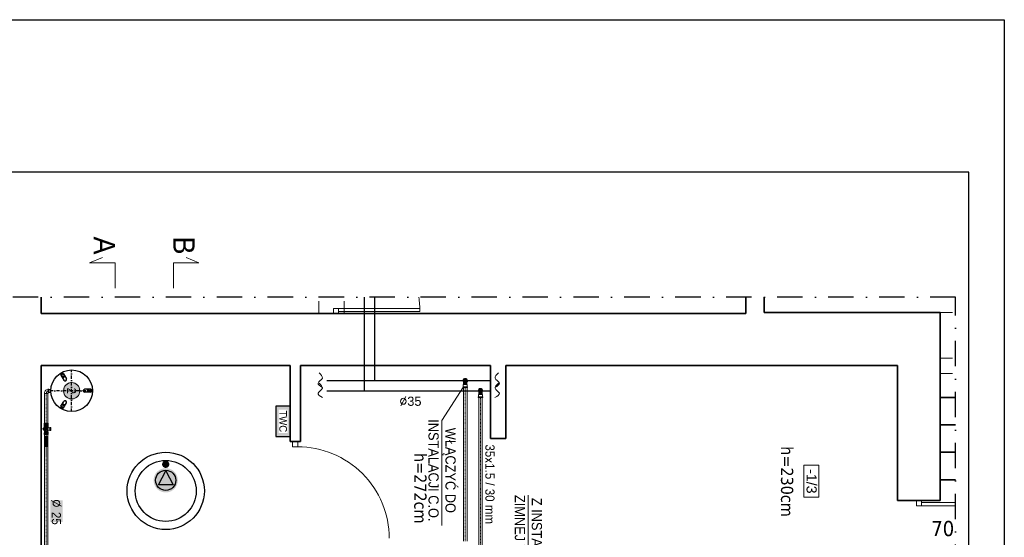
# Model space of a CAD drawing. Header units: millimetres. Extents: x -14053 to -12568, y -265397 to -264347.
# Tile 3 of 3: x -13536 to -12568, y -264856 to -264347. Entities that reach past the tile are written whole.
import ezdxf
from ezdxf.enums import TextEntityAlignment as Align
from ezdxf.lldxf.tags import DXFTag

# ---------------------------------------------------------------- set-up
doc = ezdxf.new("R2010")
doc.units = ezdxf.units.MM
for name, pattern in [('ACAD_ISO03W100', [30, 12, -18]), ('ACAD_ISO08W100', [36, 24, -3, 6, -3]), ('DASHDOT', [25.4, 12.7, -6.35, 0, -6.35]), ('DASHDOT2', [0.5, 0.25, -0.125, 0, -0.125])]:
    doc.linetypes.add(name, pattern=pattern)
doc.layers.get('0').update_dxf_attribs({"color": 20, "lineweight": 35})
for name, color, linetype in [('-- Budynek', 35, 'Continuous'), ('-- CO_Powrót', 91, 'DASH'), ('-- CO_Zasilanie', 91, 'SOLID'), ('-- RAMKA', 11, 'Continuous'), ('-- urządzenia', 51, 'Continuous')]:
    doc.layers.add(name, color=color, linetype=linetype)
for name, color, linetype, lineweight in [('-- CO_opis', 11, 'Continuous', 0), ('-- CO_rury', 51, 'Continuous', 9), ('Dodatki', 11, 'Continuous', 9), ('OPISY', 1, 'Continuous', 9), ('stolarka0.09', 3, 'Continuous', 9)]:
    doc.layers.add(name, color=color, linetype=linetype, lineweight=lineweight)
doc.layers.add('--pomoc', color=6, linetype='Continuous', plot=False)
doc.styles.add('A', font='arial.ttf', dxfattribs={"width": 0.9})
doc.styles.add('INSTADT', font='arial.ttf', dxfattribs={"width": 0.9})
doc.styles.add('R', font='romans.shx')
doc.styles.get("Standard").update_dxf_attribs({"font": 'arial.ttf'})
doc.styles.add('styl1', font='tahoma.ttf')
tags = doc.linetypes.add('DASH', pattern=[15, 10, -5]).pattern_tags.tags
tags[6:7] = [DXFTag(74, 4), DXFTag(75, 0), DXFTag(340, '0'), DXFTag(46, 0.0), DXFTag(50, 0.0), DXFTag(44, 0.0), DXFTag(45, 0.0)]
tags[4:5] = [DXFTag(74, 4), DXFTag(75, 0), DXFTag(340, '0'), DXFTag(46, 0.0), DXFTag(50, 0.0), DXFTag(44, 0.0), DXFTag(45, 0.0)]
tags = doc.linetypes.add('SOLID', pattern=[10, 10, 0]).pattern_tags.tags
tags[6:7] = [DXFTag(74, 4), DXFTag(75, 0), DXFTag(340, '0'), DXFTag(46, 0.0), DXFTag(50, 0.0), DXFTag(44, 0.0), DXFTag(45, 0.0)]
tags[4:5] = [DXFTag(74, 4), DXFTag(75, 0), DXFTag(340, '0'), DXFTag(46, 0.0), DXFTag(50, 0.0), DXFTag(44, 0.0), DXFTag(45, 0.0)]

# ---------------------------------------------------------------- blocks, each defined once
blk = doc.blocks.new('-- NG 50')
at = {"color": 50, "linetype": 'DASHDOT', "ltscale": 0.25}
for p, q in [((0, 20.45), (0, -20.45)), ((-20.45, 0), (20.45, 0))]:
    blk.add_line(p, q, dxfattribs=at)
at = {"color": 50, "extrusion": (0, 0, -1)}
for p, q in [((7.95, 16.77), (5.14, 11.9)), ((6.4, 14.09), (6.41, 14.1)), ((6.41, 14.11), (6.41, 14.1)), ((10.55, 15.27), (7.74, 10.4)), ((-18.5, 1.5), (-12.87, 1.5)), ((-18.5, -1.5), (-12.87, -1.5)), ((-15.42, -1.5), (-15.41, -1.5)), ((-15.4, -1.5), (-15.41, -1.5)), ((7.95, -16.77), (5.14, -11.9)), ((10.55, -15.27), (7.74, -10.4)), ((9, -12.59), (9.01, -12.6)), ((9.01, -12.61), (9.01, -12.6))]:
    blk.add_line(p, q, dxfattribs=at)
at = {"color": 11, "extrusion": (0, 0, -1)}
for p, q in [((22.45, 1.34), (20.4, 1.34)), ((22.45, 1.34), (22.45, 0)), ((22.45, 0), (22.45, -1.35)), ((22.45, -1.35), (20.4, -1.35))]:
    blk.add_line(p, q, dxfattribs=at)
at = {"color": 0}
for radius in [20.45, 0.612]:
    blk.add_circle((0, 0), radius, dxfattribs=at)
at = {"color": 50}
for centre, radius in [((9.37, 16.24), 0.75), ((-18.75, 0), 0.75), ((0, 0), 0.367), ((0, 0), 0.184), ((9.37, -16.24), 0.75)]:
    blk.add_circle(centre, radius, dxfattribs=at)
for centre, radius, start, end in [((6.5, 11.25), 1.5, 154.47439, 325.52561), ((15.77, 27.31), 15.04, 234.27519, 245.72481), ((15.77, 27.31), 14.84, 234.19776, 245.80224), ((9.25, 16.02), 1.5, 330, 150), ((-18.5, 0), 1.5, 90, 270), ((-31.54, 0), 14.84, 354.19776, 5.80224), ((-31.54, 0), 15.04, 354.27519, 5.72481), ((-12.99, 0), 1.5, 274.47439, 85.52561), ((6.5, -11.25), 1.5, 34.47439, 205.52561), ((15.77, -27.31), 15.04, 114.27519, 125.72481), ((15.77, -27.31), 14.84, 114.19776, 125.80224), ((9.25, -16.02), 1.5, 210, 30)]:
    blk.add_arc(centre, radius, start, end, dxfattribs=at)
at = {"color": 50, "extrusion": (0, 0, -1)}
for centre, major_axis, start_param, end_param in [((4.6, 7.96), (-12.85, 7.42), 1.469528, 1.672065), ((4.6, 7.96), (-13.02, 7.52), 1.47088, 1.570796), ((4.6, 7.96), (-13.02, 7.52), 1.570796, 1.670713), ((-9.2, 0), (0, -15.04), 1.570796, 1.670713), ((-9.2, 0), (0, -15.04), 1.47088, 1.570796), ((-9.2, 0), (0, -14.84), 1.469528, 1.672065), ((4.6, -7.96), (12.85, 7.42), 1.469528, 1.672065), ((4.6, -7.96), (13.02, 7.52), 1.570796, 1.670713), ((4.6, -7.96), (13.02, 7.52), 1.47088, 1.570796)]:
    blk.add_ellipse(centre, major_axis=major_axis, ratio=0.421187, start_param=start_param, end_param=end_param, dxfattribs=at)
blk = doc.blocks.new('RAMKA')
at = {"layer": '-- RAMKA', "color": 50}
blk.add_line((0, 2970), (300, 2970), dxfattribs=at)
blk.add_lwpolyline([(0, 2970), (2100, 2970), (2100, 0), (0, 0)], close=True, dxfattribs=at)
at = {"layer": '-- RAMKA', "color": 11}
blk.add_lwpolyline([(300, 69.4), (2030, 69.4), (2030, 2900), (300, 2900)], close=True, dxfattribs=at)
blk = doc.blocks.new('-- ROZDZIELNICA TWC_rz')
blk.add_hatch(color=251).paths.add_polyline_path([(0, -15), (0, 15), (-14.2, 15), (-14.2, -15)])
at = {"color": 7, "ltscale": 100, "insert": (-7.1, 0), "char_height": 7.5, "attachment_point": 5, "rotation": 270, "style": 'A', "bg_fill": 3, "box_fill_scale": 1.1, "bg_fill_color": 256, "bg_fill_transparency": 10617998}
blk.add_mtext('TWC', dxfattribs=at)
at = {"ltscale": 100}
blk.add_lwpolyline([(-14.2, -15), (0, -15), (0, 15), (-14.2, 15)], close=True, dxfattribs=at)
blk = doc.blocks.new('końcówka')
at = {"color": 11, "linetype": 'Continuous', "ltscale": 100}
blk.add_open_spline([(-4.21, 6.76), (-6.56, 5.31), (-11.36, 2.36), (-1.84, -2.28), (-5.76, -5.82), (-7.66, -7.54)], degree=3, knots=[0, 0, 0, 0, 6.182358, 12.604954, 18.629599, 18.629599, 18.629599, 18.629599], dxfattribs=at)
blk = doc.blocks.new('*U426')
at = {"color": 0, "ltscale": 10}
for p, q in [((3857.3, 17.5), (5368.9, 17.5)), ((3857.3, -17.5), (5368.9, -17.5))]:
    blk.add_line(p, q, dxfattribs=at)
at = {"color": 50, "linetype": 'DASHDOT2', "ltscale": 20}
blk.add_line((3857.3, 0), (5368.9, 0), dxfattribs=at)
blk = doc.blocks.new('-- KOLANO INOX 35_rz')
at = {"linetype": 'DASHDOT2', "ltscale": 30}
h = blk.add_hatch(color=251, dxfattribs=at)
h.dxf.hatch_style = 1
edge = h.paths.add_edge_path()
edge.add_line((16.6, 39.4), (-16.6, 39.4))
edge.add_line((-16.6, 39.4), (-16.6, 0))
edge.add_arc((0, 0), 16.6, 180, 360)
edge.add_line((16.6, 0), (16.6, 39.4))
at = {"color": 0}
for p, q in [((-19.2, 59.6), (-21.8, 63.3)), ((19.3, 68), (-19.3, 68)), ((-19.2, 42), (-19.2, 59.6)), ((-16.6, 39.4), (-18.5, 39.4)), ((-16.6, 39.4), (-16.6, 0)), ((16.6, 39.4), (16.6, 0)), ((18.5, 39.4), (16.6, 39.4)), ((19.2, 59.6), (21.8, 63.3)), ((19.2, 42), (19.2, 59.6))]:
    blk.add_line(p, q, dxfattribs=at)
at = {"color": 50}
for p, q in [((19.2, 59.6), (-19.2, 59.6)), ((16.6, 39.4), (-16.6, 39.4))]:
    blk.add_line(p, q, dxfattribs=at)
at = {"color": 0}
for centre, radius, start, end in [((-19.3, 65), 3, 90, 215), ((-14.2, 42), 4.99, 180, 210.70027), ((0, 0), 16.6, 180, 0), ((14.2, 42), 4.99, 329.29973, 0), ((19.3, 65), 3, 325, 90)]:
    blk.add_arc(centre, radius, start, end, dxfattribs=at)
at = {"color": 50}
blk.add_arc((0, 0), 22.3, 138.18358, 41.8153, dxfattribs=at)
blk = doc.blocks.new('*U278')
at = {"linetype": 'ACAD_ISO08W100', "ltscale": 20, "zscale": 10}
blk.add_blockref('-- KOLANO INOX 35_rz', (0, 0), dxfattribs=at)
blk = doc.blocks.new('*U428')
at = {"color": 0, "ltscale": 10}
for p, q in [((3857.3, 17.5), (5418.9, 17.5)), ((3857.3, -17.5), (5418.9, -17.5))]:
    blk.add_line(p, q, dxfattribs=at)
at = {"color": 50, "linetype": 'DASHDOT2', "ltscale": 20}
blk.add_line((3857.3, 0), (5418.9, 0), dxfattribs=at)
blk = doc.blocks.new('pompa')
h = blk.add_hatch(color=251)
edge = h.paths.add_edge_path()
edge.add_arc((0, 0), 11.94, 0, 360)
blk.add_hatch(color=7).paths.add_polyline_path([(-9.2, 0), (4.57, -7.23), (4.57, 7.23)])
at = {"color": 50}
for p, q in [((-9.2, 0), (4.57, 7.23)), ((4.57, -7.23), (-9.2, 0)), ((4.57, 7.23), (4.57, -7.23))]:
    blk.add_line(p, q, dxfattribs=at)
at = {"color": 51}
blk.add_circle((0, 0), 9.94, dxfattribs=at)
blk = doc.blocks.new('pion')
h = blk.add_hatch(color=251)
edge = h.paths.add_edge_path()
edge.add_arc((0, 0), 6, 0, 360)
h = blk.add_hatch(color=50)
edge = h.paths.add_edge_path()
edge.add_arc((0, 0), 4, 0, 360)
at = {"color": 50}
blk.add_circle((0, 0), 4, dxfattribs=at)
blk = doc.blocks.new('-- SCH_600 + pompa')
at = {"color": 50}
blk.add_circle((0, 0), 38, dxfattribs=at)
at = {"color": 0}
blk.add_circle((0, 0), 30, dxfattribs=at)
at = {"rotation": 180}
blk.add_blockref('pompa', (10.41, 0), dxfattribs=at)
at = {"ltscale": 0.6, "xscale": 0.6, "yscale": 0.6}
blk.add_blockref('pion', (26.15, 0), dxfattribs=at)
blk = doc.blocks.new('-- NR_22')
h = blk.add_hatch(color=251)
edge = h.paths.add_edge_path()
edge.add_arc((0, 30), 22, 0, 360)
at = {"color": 50}
blk.add_circle((0, 30), 20, dxfattribs=at)
at = {"style": 'A', "width": 0.9, "flags": 12}
blk.add_attdef('22', text='', height=20, dxfattribs=at).set_placement((0, 30, 0.1), align=Align.MIDDLE_CENTER)
blk = doc.blocks.new('-- SU R 25_rz')
at = {"color": 0, "linetype": 'Continuous', "extrusion": (0, 1, 0)}
for p, q in [((-3.92, 1.9), (-5.53, 1.9)), ((-3.92, -1.9), (-3.92, 1.9)), ((-3.92, 1.8), (-2.85, 1.8)), ((-2.77, 1.73), (-2.85, 1.8)), ((-2.77, 1.73), (-0.93, 1.73)), ((-0.93, 0.94), (-0.93, 1.95)), ((0.88, 1.5), (0.88, 1.95)), ((0.88, 1.5), (1.38, 1.5)), ((1.38, 1.5), (1.52, 1.68)), ((1.52, 1.68), (1.68, 1.68)), ((3.29, 1.9), (1.68, 1.9)), ((1.68, 0.66), (1.68, 1.9)), ((3.29, 0.49), (3.29, 1.9)), ((3.29, 1.5), (3.58, 1.5)), ((3.58, 1.64), (3.88, 1.64)), ((3.88, 1.64), (4, 1.9)), ((5.53, 1.9), (4, 1.9)), ((-5.53, -1.9), (-3.92, -1.9)), ((-3.92, -1.8), (-2.85, -1.8)), ((-2.77, -1.72), (-2.85, -1.8)), ((-2.77, -1.72), (-1.23, -1.72)), ((-1.23, -3.4), (-1.23, -1.72)), ((1.18, -3.4), (1.18, -1.5)), ((1.18, -1.5), (1.38, -1.5)), ((1.38, -1.5), (1.52, -1.68)), ((1.52, -1.68), (1.68, -1.68)), ((1.68, -1.9), (1.68, -0.66)), ((1.68, -1.9), (3.29, -1.9)), ((3.29, -1.9), (3.29, -0.49)), ((3.29, -1.5), (3.58, -1.5)), ((3.58, -1.64), (3.88, -1.64)), ((3.88, -1.64), (4, -1.9)), ((4, -1.9), (5.53, -1.9))]:
    blk.add_line(p, q, dxfattribs=at)
at = {"color": 50, "extrusion": (0, 1, 0)}
for p, q in [((-5.53, -1.9), (-5.53, 1.9)), ((-5.53, 1.77), (-3.92, 1.77)), ((-3.92, 0.91), (-5.53, 0.91)), ((-5.53, 0.61), (-3.92, 0.61)), ((-3.27, 0.25), (-3.01, 0.25)), ((-2.85, 0.87), (-2.85, 1.8)), ((-2.77, 0.92), (-2.77, 1.73)), ((-2.43, 0.34), (-2.62, 0.01)), ((-2.49, 0.78), (-2.49, 1.04)), ((-1.98, 1.25), (-2.48, 1.25)), ((-2.48, 1.25), (-2.48, 1.05)), ((-2.03, 0.35), (-2.42, 0.35)), ((-2.14, 0.82), (3.13, 0.26)), ((-1.83, 0.01), (-2.02, 0.34)), ((-1.98, 1.05), (-1.98, 1.25)), ((-1.9, 1.05), (-1.93, 0.8)), ((-1.28, 0.73), (-1.25, 0.98)), ((-0.65, 1.95), (-0.65, 2.65)), ((-0.55, 1.95), (-0.55, 2.65)), ((-0.37, 2.65), (-0.37, 3.23)), ((-0.37, 3.23), (0.33, 3.23)), ((-0.37, 0.88), (-0.37, 1.13)), ((0.33, 2.65), (0.33, 3.23)), ((0.5, 1.95), (0.5, 2.65)), ((0.6, 1.95), (0.6, 2.65)), ((0.73, 0.77), (0.73, 1.31)), ((0.82, 0.76), (0.82, 1.47)), ((1.38, 0.7), (1.38, 1.5)), ((1.52, 0.68), (1.52, 1.68)), ((1.68, 1.72), (3.29, 1.72)), ((3.29, 0.96), (1.68, 0.96)), ((2.86, 0.54), (3.29, 0.54)), ((3.13, 0.26), (3.13, -0.26)), ((3.43, 0.44), (3.43, -0.44)), ((3.58, 0.33), (3.58, 1.64)), ((3.88, -1.64), (3.88, 1.64)), ((4.08, 1.87), (4.08, 1.9)), ((4.08, 1.87), (5.53, 1.87)), ((5.53, 0.82), (4.08, 0.82)), ((4.08, 0.74), (4.08, 0.82)), ((4.08, 0.74), (5.53, 0.74)), ((5.53, -1.9), (5.53, 1.9)), ((-3.92, -0.61), (-5.53, -0.61)), ((-5.53, -0.91), (-3.92, -0.91)), ((-3.92, -1.77), (-5.53, -1.77)), ((-2.85, -1.8), (-2.85, -0.87)), ((-2.77, -1.72), (-2.77, -0.92)), ((-2.62, -0.01), (-2.43, -0.34)), ((-2.48, -1.05), (-2.48, -1.25)), ((-1.98, -1.25), (-2.48, -1.25)), ((-2.42, -0.35), (-2.03, -0.35)), ((3.13, -0.26), (-2.14, -0.82)), ((-2.02, -0.34), (-1.83, -0.01)), ((-1.98, -1.25), (-1.98, -1.05)), ((1.32, -3.4), (-1.37, -3.4)), ((-1.25, -0.98), (-1.25, -1.47)), ((-1.25, -1.47), (-0.4, -1.38)), ((-0.93, -1.53), (-0.93, -0.94)), ((-0.4, -0.89), (-0.4, -1.38)), ((0.73, -1.04), (0.73, -0.77)), ((0.82, -1.24), (0.82, -0.76)), ((1.38, -1.5), (1.38, -0.7)), ((1.52, -1.68), (1.52, -0.68)), ((1.68, -0.96), (3.29, -0.96)), ((3.29, -1.72), (1.68, -1.72)), ((3.29, -0.54), (2.86, -0.54)), ((3.58, -1.64), (3.58, -0.33)), ((5.53, -0.74), (4.08, -0.74)), ((4.08, -0.82), (4.08, -0.74)), ((4.08, -0.82), (5.53, -0.82)), ((5.53, -1.87), (4.08, -1.87)), ((4.08, -1.9), (4.08, -1.87))]:
    blk.add_line(p, q, dxfattribs=at)
at = {"color": 11, "linetype": 'Continuous', "extrusion": (0, 1, 0)}
for p, q in [((-2.11, 1.07), (3.25, 0.5)), ((1.12, 2.65), (-1.18, 2.65)), ((-1.18, 1.95), (-1.18, 2.65)), ((-1.18, 1.95), (1.12, 1.95)), ((-1.17, 1.95), (-1.17, 2.65)), ((1.12, 1.95), (1.12, 2.65)), ((1.12, 1.95), (1.12, 2.65)), ((3.25, -0.5), (-2.11, -1.07)), ((-1.37, -4.4), (-1.37, -3.4)), ((1.32, -4.4), (-1.37, -4.4)), ((1.32, -4.4), (1.32, -3.4))]:
    blk.add_line(p, q, dxfattribs=at)
at = {"color": 50}
for p, q in [((-0.37, 1.13), (-0.93, 1.73)), ((0.73, 1.31), (0.82, 1.47)), ((0.82, 1.47), (0.88, 1.5)), ((0.73, -1.04), (0.82, -1.24)), ((0.82, -1.24), (1.18, -1.5))]:
    blk.add_line(p, q, dxfattribs=at)
for points in [[(0.73, 1.31), (0.71, 1.3), (0.7, 1.3), (0.69, 1.29), (0.68, 1.28), (0.67, 1.28), (0.66, 1.27), (0.64, 1.26), (0.63, 1.26), (0.62, 1.25), (0.61, 1.24), (0.59, 1.24), (0.58, 1.23), (0.57, 1.22), (0.55, 1.22), (0.54, 1.21), (0.52, 1.2), (0.51, 1.2), (0.49, 1.19), (0.48, 1.18), (0.46, 1.18), (0.45, 1.17), (0.43, 1.16), (0.41, 1.16), (0.4, 1.15), (0.38, 1.15), (0.36, 1.14), (0.34, 1.13), (0.33, 1.13), (0.31, 1.12), (0.29, 1.12), (0.27, 1.11), (0.25, 1.11), (0.23, 1.1), (0.22, 1.1), (0.2, 1.1), (0.18, 1.09), (0.16, 1.09), (0.14, 1.09), (0.12, 1.08), (0.1, 1.08), (0.08, 1.08), (0.06, 1.08), (0.04, 1.07), (0.02, 1.07), (0, 1.07), (-0.02, 1.07), (-0.03, 1.07), (-0.05, 1.07), (-0.07, 1.07), (-0.09, 1.07), (-0.11, 1.08), (-0.13, 1.08), (-0.15, 1.08), (-0.17, 1.08), (-0.19, 1.09), (-0.21, 1.09), (-0.23, 1.09), (-0.25, 1.1), (-0.26, 1.1), (-0.28, 1.1), (-0.3, 1.11), (-0.32, 1.11), (-0.34, 1.12), (-0.36, 1.12), (-0.37, 1.13)], [(-0.37, -0.8), (-0.36, -0.79), (-0.34, -0.79), (-0.32, -0.78), (-0.31, -0.77), (-0.29, -0.77), (-0.27, -0.76), (-0.25, -0.76), (-0.23, -0.75), (-0.22, -0.75), (-0.2, -0.74), (-0.18, -0.74), (-0.16, -0.73), (-0.14, -0.73), (-0.13, -0.73), (-0.12, -0.73), (-0.11, -0.73), (-0.1, -0.73), (-0.09, -0.72), (-0.08, -0.72), (-0.08, -0.72), (-0.07, -0.72), (-0.06, -0.72), (-0.05, -0.72), (-0.04, -0.72), (-0.03, -0.72), (-0.02, -0.72), (-0.01, -0.72), (0, -0.72), (0.01, -0.72), (0.02, -0.72), (0.03, -0.72), (0.04, -0.72), (0.05, -0.72), (0.06, -0.73), (0.07, -0.73), (0.08, -0.73), (0.09, -0.73), (0.11, -0.73), (0.12, -0.74), (0.14, -0.74), (0.16, -0.74), (0.18, -0.75), (0.2, -0.75), (0.21, -0.76), (0.23, -0.77), (0.25, -0.77), (0.27, -0.78), (0.29, -0.79), (0.3, -0.79), (0.32, -0.8), (0.34, -0.81), (0.35, -0.81), (0.37, -0.82), (0.39, -0.83), (0.41, -0.84), (0.42, -0.85), (0.44, -0.86), (0.45, -0.87), (0.47, -0.88), (0.49, -0.88), (0.5, -0.89), (0.52, -0.9), (0.53, -0.91), (0.55, -0.92), (0.57, -0.93), (0.58, -0.94), (0.6, -0.95), (0.61, -0.96), (0.63, -0.97), (0.64, -0.98), (0.66, -0.99), (0.67, -1), (0.68, -1.01), (0.7, -1.02), (0.71, -1.03), (0.73, -1.04)]]:
    blk.add_lwpolyline(points, dxfattribs=at)
for radius in [0.716, 0.5, 0.275, 0.2]:
    blk.add_circle((-2.23, 0), radius, dxfattribs=at)
at = {"color": 50, "extrusion": (0, 0, -1)}
blk.add_circle((0.82, -1.04), 0.075, dxfattribs=at)
at = {"color": 11, "linetype": 'Continuous', "extrusion": (0, 0, -1)}
for radius, start, end in [(1.07, 263.91575, 13.44773), (1.08, 76.00363, 96.08425)]:
    blk.add_arc((2.23, 0), radius, start, end, dxfattribs=at)
at = {"color": 11, "linetype": 'Continuous'}
for centre, radius, start, end in [((-2.23, 0), 1.07, 103.99637, 166.55227), ((3.2, 0), 0.5, 62.22535, 83.91544), ((3.2, 0), 0.5, 297.77496, 62.22504), ((3.21, -0.04), 0.462, 275.18789, 298.67132)]:
    blk.add_arc(centre, radius, start, end, dxfattribs=at)
at = {"color": 50, "extrusion": (0, 0, -1)}
blk.add_arc((2.23, 0), 0.825, 263.91575, 96.08426, dxfattribs=at)
at = {"color": 50}
for centre, radius, start, end in [((-2.23, 0), 0.4, 178.95502, 181.04498), ((-2.23, 0), 0.4, 118.95502, 121.04498), ((-2.23, 0), 0.4, 58.95502, 61.04498), ((-2.23, 0), 0.4, 358.95502, 1.04498), ((6, 1.34), 1.99, 164.7169, 195.2831), ((7.93, 0), 3.93, 169.09655, 190.90345), ((-2.23, 0), 0.4, 238.95502, 241.04498), ((-2.23, 0), 0.4, 298.95502, 301.04498), ((1.21, -5.17), 4.22, 120.39393, 125.23842), ((-11, 6.63), 12.97, 320.98486, 325.02327), ((6, -1.34), 1.99, 164.7169, 195.2831)]:
    blk.add_arc(centre, radius, start, end, dxfattribs=at)
blk = doc.blocks.new('-- KOLANO 2D 25')
at = {"linetype": 'ByBlock'}
for p, q in [((-1.685, 0), (1.685, 0)), ((2.5, 4.185), (2.5, 0.815))]:
    blk.add_line(p, q, dxfattribs=at)
at = {"color": 0, "linetype": 'ByBlock'}
for radius in [4.185, 0.815]:
    blk.add_arc((2.5, 0), radius, 90, 180, dxfattribs=at)
at = {"color": 50, "linetype": 'ByBlock'}
blk.add_arc((2.5, 0), 2.5, 90, 180, dxfattribs=at)
blk = doc.blocks.new('*U435')
blk.add_blockref('-- KOLANO 2D 25', (0, 0))
blk = doc.blocks.new('*U436')
at = {"color": 0, "ltscale": 10}
for p, q in [((-657, 16.9), (-362, 16.9)), ((-657, -16.9), (-362, -16.9))]:
    blk.add_line(p, q, dxfattribs=at)
at = {"color": 50, "linetype": 'DASHDOT2', "ltscale": 20}
blk.add_line((-657, 0), (-362, 0), dxfattribs=at)
blk = doc.blocks.new('*U466')
at = {"color": 0, "ltscale": 10}
for p, q in [((-718.6, 16.9), (789.8, 16.9)), ((-718.6, -16.9), (789.8, -16.9))]:
    blk.add_line(p, q, dxfattribs=at)
at = {"color": 50, "linetype": 'DASHDOT2', "ltscale": 20}
blk.add_line((-718.6, 0), (789.8, 0), dxfattribs=at)
blk = doc.blocks.new('*U437')
at = {"color": 0, "ltscale": 10}
for p, q in [((-718.6, 16.9), (-408.6, 16.9)), ((-718.6, -16.9), (-408.6, -16.9))]:
    blk.add_line(p, q, dxfattribs=at)
at = {"color": 50, "linetype": 'DASHDOT2', "ltscale": 20}
blk.add_line((-718.6, 0), (-408.6, 0), dxfattribs=at)
blk = doc.blocks.new('-- fi_średnica_k')
blk.add_hatch(color=251).paths.add_polyline_path([(21.4, 32), (-21.4, 32), (-21.4, 8), (21.4, 8)])
at = {"insert": (-6.8, 20), "char_height": 20, "width": 56.29, "attachment_point": 6, "style": 'R'}
blk.add_mtext('{\\C11;%%C}', dxfattribs=at)
at = {"color": 7, "style": 'A', "width": 0.9, "flags": 12}
blk.add_attdef('SR', text='', height=18, dxfattribs=at).set_placement((8, 20), align=Align.MIDDLE_CENTER)

msp = doc.modelspace()

# ---------------------------------------------------------------- hatches: boundary and pattern name
at = {"layer": '-- RAMKA'}
msp.add_hatch(color=251, dxfattribs=at).paths.add_polyline_path([(-13510.74, -264766.78), (-13510.74, -264756.78), (-13508.74, -264756.78), (-13508.74, -264766.78)])

# ---------------------------------------------------------------- linework, layer by layer
at = {"layer": '-- Budynek', "color": 50, "linetype": 'DASHDOT2', "ltscale": 100}
msp.add_line((-12615.74, -265238.93), (-12615.74, -264619.94), dxfattribs=at)
msp.add_lwpolyline([(-12615.74, -264619.94), (-13556.76, -264619.94)], dxfattribs=at)
at = {"layer": '-- CO_opis', "color": 171, "linetype": 'Continuous', "lineweight": 0, "ltscale": 0.6}
msp.add_lwpolyline([(-13442.08, -264610.93), (-13442.08, -264585.93), (-13467.08, -264585.93), (-13454.58, -264580.93)], dxfattribs=at)
at = {"layer": '-- CO_opis', "color": 171, "linetype": 'Continuous', "lineweight": 0, "ltscale": 0.6, "elevation": -3000}
msp.add_lwpolyline([(-13384.76, -264610.93), (-13384.76, -264585.93), (-13359.76, -264585.93), (-13372.26, -264580.93)], dxfattribs=at)
at = {"layer": '-- CO_Powrót', "color": 11, "ltscale": 2}
msp.add_line((-13196.76, -264711.93), (-13196.76, -264619.94), dxfattribs=at)
msp.add_lwpolyline([(-13233.87, -264711.93), (-13072.77, -264711.93)], dxfattribs=at)
at = {"layer": '-- CO_rury', "linetype": 'ACAD_ISO08W100', "ltscale": 20}
for p, q in [((-13511.43, -264757.98), (-13508.06, -264757.98)), ((-13511.43, -264765.58), (-13508.06, -264765.58))]:
    msp.add_line(p, q, dxfattribs=at)
at = {"layer": '-- CO_rury', "color": 11, "linetype": 'ACAD_ISO08W100', "ltscale": 20}
msp.add_lwpolyline([(-13510.74, -264766.78), (-13510.74, -264756.78), (-13508.74, -264756.78), (-13508.74, -264766.78)], close=True, dxfattribs=at)
at = {"layer": '-- CO_Zasilanie', "color": 11, "ltscale": 2}
msp.add_line((-13186.76, -264701.93), (-13186.76, -264619.94), dxfattribs=at)
msp.add_lwpolyline([(-13233.87, -264701.93), (-13072.77, -264701.93)], dxfattribs=at)
for p, q in [((-13514.76, -264619.94), (-13514.76, -264635.93)), ((-12821.76, -264635.93), (-12821.76, -264619.94)), ((-12803.76, -264634.93), (-12803.76, -264619.94)), ((-12821.76, -264635.93), (-13514.76, -264635.93)), ((-12630.76, -264634.93), (-12803.76, -264634.93)), ((-12630.76, -264819.93), (-12630.76, -264634.93)), ((-13514.76, -265183.93), (-13514.76, -264686.93)), ((-13269.76, -264686.93), (-13514.76, -264686.93)), ((-13269.76, -264761.93), (-13269.76, -264686.93)), ((-13072.76, -264686.93), (-13259.76, -264686.93)), ((-13259.76, -264686.93), (-13259.76, -264761.93)), ((-13072.76, -264758.93), (-13072.76, -264686.93)), ((-12672.76, -264686.93), (-13057.76, -264686.93)), ((-13057.76, -264686.93), (-13057.76, -264758.93)), ((-12672.76, -264819.93), (-12672.76, -264686.93)), ((-12615.74, -264718.43), (-12630.76, -264718.43)), ((-12615.74, -264745.43), (-12630.76, -264745.43)), ((-13269.76, -264761.93), (-13259.76, -264761.93)), ((-13057.76, -264758.93), (-13072.76, -264758.93)), ((-12615.74, -264772.43), (-12630.76, -264772.43)), ((-12615.74, -264799.43), (-12630.76, -264799.43)), ((-12630.76, -264819.93), (-12672.76, -264819.93))]:
    msp.add_line(p, q)
at = {"layer": 'Dodatki', "linetype": 'ACAD_ISO03W100'}
for p, q in [((-13241.76, -264635.93), (-13241.76, -264619.94)), ((-13216.76, -264635.93), (-13216.76, -264619.94)), ((-12630.76, -264634.93), (-12615.74, -264634.93)), ((-12630.76, -264679.93), (-12615.74, -264679.93)), ((-12630.76, -264694.93), (-12615.74, -264694.93))]:
    msp.add_line(p, q, dxfattribs=at)
at = {"layer": 'Dodatki'}
msp.add_lwpolyline([(-12749.97, -264816.62), (-12749.97, -264785.19), (-12764.79, -264785.19), (-12764.79, -264816.62)], close=True, dxfattribs=at)
at = {"layer": 'stolarka0.09', "ltscale": 0.05}
for p, q in [((-13227.39, -264630.93), (-13142.42, -264630.93)), ((-13222.39, -264633.93), (-13142.39, -264633.93)), ((-12654.18, -264824.93), (-12615.74, -264824.93)), ((-12649.18, -264821.93), (-12615.74, -264821.93))]:
    msp.add_line(p, q, dxfattribs=at)
at = {"layer": 'stolarka0.09'}
for p, q in [((-13227.39, -264630.93), (-13227.39, -264635.93)), ((-13222.39, -264630.93), (-13222.39, -264635.93)), ((-13267.52, -264761.93), (-13267.52, -264766.93)), ((-13267.52, -264766.93), (-13262.52, -264766.93)), ((-13262.52, -264761.93), (-13262.52, -264766.93)), ((-12654.18, -264824.93), (-12654.18, -264819.93)), ((-12649.18, -264824.93), (-12649.18, -264819.93))]:
    msp.add_line(p, q, dxfattribs=at)
at = {"layer": 'stolarka0.09', "ltscale": 0.05}
for centre, radius, start, end in [((-13224.69, -264633.2), 82.29, 359.48637, 9.27138), ((-13262.52, -264856.93), 90, 0, 90.00017)]:
    msp.add_arc(centre, radius, start, end, dxfattribs=at)

# ---------------------------------------------------------------- block references
at = {"layer": '-- CO_opis'}
ref = msp.add_blockref('-- NR_22', (-13496.76, -264711.93), dxfattribs=dict(at, xscale=0.4, yscale=0.4, zscale=0.001, rotation=269.9999999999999))
ref.add_attrib('22', '2', dxfattribs={"layer": '0', "height": 8.8, "rotation": 270, "style": 'A', "width": 0.9}).set_placement((-13484.76, -264711.93, 0), align=Align.MIDDLE_CENTER)
at = {"layer": '-- CO_opis', "lineweight": 0}
ref = msp.add_blockref('-- fi_średnica_k', (-13509.74, -264830.4), dxfattribs=dict(at, xscale=0.5, yscale=0.5, zscale=0.001, rotation=270))
ref.add_attrib('SR', '25', dxfattribs={"layer": '0', "color": 7, "height": 9, "rotation": 270, "style": 'A', "width": 0.9}).set_placement((-13499.74, -264837.42), align=Align.MIDDLE_CENTER)
at = {"layer": '-- CO_rury', "lineweight": 0, "xscale": -1, "rotation": 180}
for p in [(-13233.87, -264701.93), (-13233.87, -264711.93)]:
    msp.add_blockref('końcówka', p, dxfattribs=at)
at = {"layer": '-- CO_rury', "linetype": 'ACAD_ISO08W100', "ltscale": 20, "yscale": 0.1, "zscale": 0.1}
for name, p, xscale, rotation in [('*U278', (-13097.76, -264701.93), 0.1, 180), ('*U278', (-13082.76, -264711.79), 0.1, 180), ('*U436', (-13509.74, -264678.24), -0.1, 269.9999999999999), ('*U437', (-13509.74, -264816.33), 0.1, 270.0000000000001), ('*U466', (-13509.74, -264826.84), 0.1, 270.0000000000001)]:
    msp.add_blockref(name, p, dxfattribs=dict(at, xscale=xscale, rotation=rotation))
at = {"layer": '-- CO_rury', "lineweight": 0, "rotation": 180}
for p in [(-13072.77, -264701.93), (-13072.77, -264711.93)]:
    msp.add_blockref('końcówka', p, dxfattribs=at)
at = {"layer": '-- CO_rury', "linetype": 'ACAD_ISO08W100', "ltscale": 20, "xscale": -1, "rotation": 89.99931645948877}
msp.add_blockref('*U435', (-13507.21, -264711.93), dxfattribs=at)
at = {"layer": '-- CO_rury', "color": 11, "linetype": 'ACAD_ISO08W100', "ltscale": 20, "rotation": 90.00000000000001}
msp.add_blockref('-- SU R 25_rz', (-13509.74, -264749.46), dxfattribs=at)
at = {"layer": '-- urządzenia', "linetype": 'Continuous', "lineweight": 13, "rotation": 180}
msp.add_blockref('-- NG 50', (-13484.76, -264711.93), dxfattribs=at)
at = {"layer": '-- urządzenia', "linetype": 'Continuous', "lineweight": 13, "zscale": 10, "rotation": 89.99999999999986}
msp.add_blockref('-- SCH_600 + pompa', (-13392.26, -264810.4), dxfattribs=at)
at = {"xscale": 0.5, "yscale": 0.5, "zscale": 0.5, "rotation": 270}
msp.add_blockref('RAMKA', (-14052.73, -264346.94), dxfattribs=at)

# ---------------------------------------------------------------- texts
at = {"layer": '-- CO_opis', "color": 171, "linetype": 'Continuous', "ltscale": 0.6, "char_height": 21, "rotation": 270, "style": 'INSTADT'}
for s, insert, attachment_point in [('A', (-13442.08, -264569.03), 2), ('B', (-13384.76, -264569.03, -3000), 8)]:
    msp.add_mtext(s, dxfattribs=dict(at, insert=insert, attachment_point=attachment_point))
at = {"layer": '--pomoc', "ltscale": 0.05, "style": 'styl1'}
msp.add_text('70', height=15, dxfattribs=at).set_placement((-12639.52, -264854.88))
at = {"layer": '--pomoc', "ltscale": 0.05, "char_height": 12, "width": 125.2406, "attachment_point": 1, "rotation": 270, "style": 'styl1'}
for s, insert in [('h=230cm', (-12775.26, -264766.42)), ('h=272cm', (-13135.85, -264773.06))]:
    msp.add_mtext(s, dxfattribs=dict(at, insert=insert))
at = {"layer": 'OPISY', "insert": (-12752.18, -264788.94), "char_height": 10, "width": 177.5875, "attachment_point": 1, "rotation": 270}
msp.add_mtext('-1/3', dxfattribs=at)

# ---------------------------------------------------------------- next in the draw order: block references
at = {"layer": '-- urządzenia', "linetype": 'Continuous', "lineweight": 0}
msp.add_blockref('-- ROZDZIELNICA TWC_rz', (-13269.76, -264741.93), dxfattribs=at)

# ---------------------------------------------------------------- next in the draw order: texts
at = {"layer": '-- CO_opis', "color": 11, "lineweight": 0, "ltscale": 5, "insert": (-13151.62, -264722.26), "char_height": 9, "attachment_point": 5, "bg_fill": 3, "box_fill_scale": 1.3, "bg_fill_color": 256, "bg_fill_transparency": 16103564}
msp.add_mtext('{\\Fromans|c0;%%C}35', dxfattribs=at)
at = {"layer": '-- CO_opis', "color": 11, "insert": (-13120.62, -264790.19), "char_height": 10, "attachment_point": 5, "rotation": 270, "style": 'INSTADT', "bg_fill": 3, "box_fill_scale": 1.1, "bg_fill_color": 256, "bg_fill_transparency": 0}
msp.add_mtext('WŁĄCZYĆ DO\\PINSTALACJI C.O.', dxfattribs=at)
at = {"layer": '-- CO_opis', "lineweight": 0, "insert": (-13078.1, -264803.8), "char_height": 9, "attachment_point": 8, "rotation": 270, "style": 'A', "bg_fill": 3, "box_fill_scale": 1.2, "bg_fill_color": 256, "bg_fill_transparency": 0}
msp.add_mtext('35{\\Fromans|c0;x}1.5 / 30 mm', dxfattribs=at)

# ---------------------------------------------------------------- next in the draw order: linework, layer by layer
at = {"layer": '-- CO_opis', "color": 11, "lineweight": 0}
msp.add_lwpolyline([(-13120.62, -264844.36), (-13120.62, -264741.03), (-13099.54, -264707.97)], dxfattribs=at)

# ---------------------------------------------------------------- next in the draw order: block references
at = {"layer": '-- CO_rury', "linetype": 'ACAD_ISO08W100', "ltscale": 20, "xscale": -0.1, "yscale": 0.1, "zscale": 0.1, "rotation": 90}
for name, p in [('*U426', (-13097.76, -264323.01)), ('*U428', (-13082.76, -264332.86))]:
    msp.add_blockref(name, p, dxfattribs=at)

# ---------------------------------------------------------------- next in the draw order: texts
at = {"layer": '-- CO_opis', "color": 11, "insert": (-13035.76, -264858.38), "char_height": 10, "attachment_point": 5, "rotation": 270, "style": 'INSTADT', "bg_fill": 3, "box_fill_scale": 1.1, "bg_fill_color": 256, "bg_fill_transparency": 0}
msp.add_mtext('Z INSTALACJI \\PZIMNEJ WODY', dxfattribs=at)

# ---------------------------------------------------------------- next in the draw order: linework, layer by layer
at = {"layer": '-- CO_opis', "color": 11, "lineweight": 0}
msp.add_lwpolyline([(-13035.76, -264814.55), (-13035.76, -264907.55), (-13067.09, -264959.15)], dxfattribs=at)

doc.saveas('drawing.dxf')
